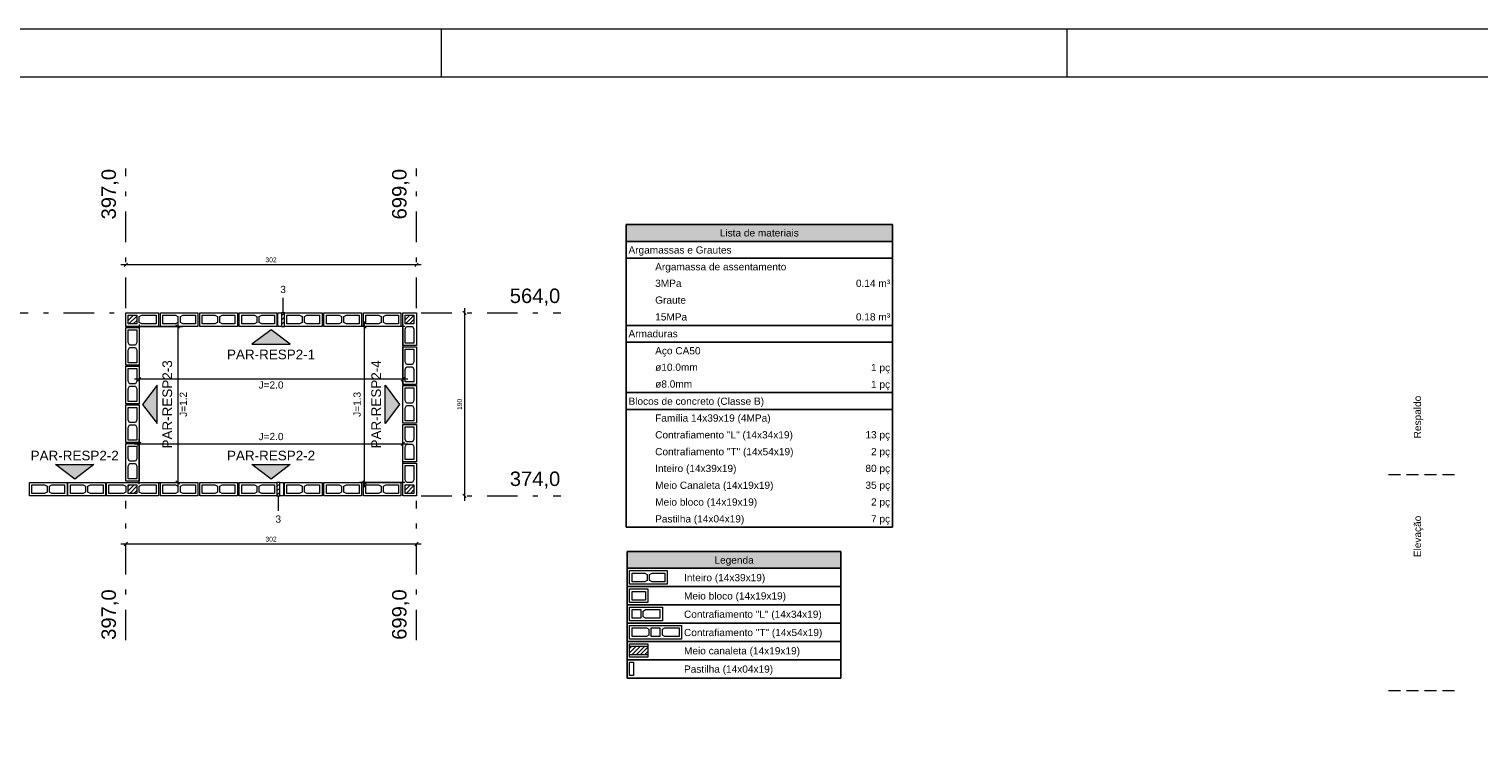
# Model space of a CAD drawing. Header units: millimetres. Extents: x 337 to 624, y -381 to -65.
# Tile 52 of 138: x 467 to 497, y -337 to -322. Entities that reach past the tile are written whole.
import ezdxf

# ---------------------------------------------------------------- set-up
doc = ezdxf.new("R2010")
doc.units = ezdxf.units.MM
doc.header["$MEASUREMENT"] = 0
doc.linetypes.add('DASHDOT2', pattern=[1.27, 0.635, -0.3175, 0, -0.3175])
doc.linetypes.add('Dashed2', pattern=[0.375, 0.25, -0.125])
for name, color, linetype, lineweight in [('Cotas', 7, 'Continuous', 5), ('DI-Hachuras Tabelas', 251, 'Continuous', 0), ('DI-Tabelas', 7, 'Continuous', 25), ('Nível 1', 142, 'Continuous', 0), ('PA-Ajustes', 8, 'Continuous', 5), ('PA-Eixos', 9, 'DASHDOT2', 13), ('PA-Graute', 8, 'Continuous', 0), ('PA-Piso', 7, 'Continuous', 20), ('PE-Contrafiamento L', 1, 'Continuous', 13), ('PE-Contrafiamento T', 1, 'Continuous', 5), ('PE-Inteiro', 7, 'Continuous', 5), ('PE-Meio', 1, 'Continuous', 5), ('PE-Meio canaleta', 5, 'Continuous', 5), ('PE-Paredes', 1, 'Continuous', 5), ('PE-Pastilha', 3, 'Continuous', 5), ('PE-Textos paredes', 7, 'Continuous', 5), ('PRANCHA 01', 7, 'Continuous', 20), ('Texto da cota', 7, 'Continuous', 0), ('Textos', 7, 'Continuous', 5)]:
    doc.layers.add(name, color=color, linetype=linetype, lineweight=lineweight)
doc.styles.add('Arial', font='arial.ttf')
pattern_1 = [(45, (372.76116, -503.65293), (-0.044194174, 0.044194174), [])]

msp = doc.modelspace()

# ---------------------------------------------------------------- hatches: boundary and pattern name
at = {"layer": 'DI-Hachuras Tabelas', "linetype": 'Continuous'}
for points in [[(479.4895, -325.8185), (485.0267, -325.8185), (485.0267, -326.1675), (479.4895, -326.1675)], [(479.5138, -332.6075), (483.9549, -332.6075), (483.9549, -332.9565), (479.5138, -332.9565)]]:
    msp.add_hatch(color=253, dxfattribs=at).paths.add_polyline_path(points)
at = {"layer": 'PA-Ajustes', "linetype": 'Continuous'}
h = msp.add_hatch(dxfattribs=at)
h.set_pattern_fill('ANSI31', color=8, scale=0.5, style=0)
h.set_pattern_definition(pattern_1)
h.paths.add_polyline_path([(472.3319, -327.6529), (472.3319, -327.9329), (472.3919, -327.9329), (472.3919, -327.6529)])
h = msp.add_hatch(dxfattribs=at)
h.set_pattern_fill('ANSI31', color=8, scale=0.5, style=0)
h.set_pattern_definition(pattern_1)
h.paths.add_polyline_path([(472.2919, -331.4529), (472.2919, -331.1729), (472.2319, -331.1729), (472.2319, -331.4529)])
at = {"layer": 'PA-Graute', "linetype": 'Continuous'}
h = msp.add_hatch(dxfattribs=at)
h.set_pattern_fill('ANSI31', color=8, scale=0.5, style=0)
h.set_pattern_definition(pattern_1)
h.paths.add_polyline_path([(469.1419, -327.7029), (469.3219, -327.7029), (469.3219, -327.8829), (469.1419, -327.8829)])
h = msp.add_hatch(dxfattribs=at)
h.set_pattern_fill('ANSI31', color=8, scale=0.5, style=0)
h.set_pattern_definition(pattern_1)
h.paths.add_polyline_path([(475.0819, -327.7029), (475.0819, -327.8829), (474.9019, -327.8829), (474.9019, -327.7029)])
h = msp.add_hatch(dxfattribs=at)
h.set_pattern_fill('ANSI31', color=8, scale=0.5, style=0)
h.set_pattern_definition(pattern_1)
h.paths.add_polyline_path([(469.3219, -331.4029), (469.1419, -331.4029), (469.1419, -331.2229), (469.3219, -331.2229)])
h = msp.add_hatch(dxfattribs=at)
h.set_pattern_fill('ANSI31', color=8, scale=0.5, style=0)
h.set_pattern_definition(pattern_1)
h.paths.add_polyline_path([(474.9019, -331.4029), (474.9019, -331.2229), (475.0819, -331.2229), (475.0819, -331.4029)])
h = msp.add_hatch(dxfattribs=at)
h.set_pattern_fill('ANSI31', color=8, scale=0.5, style=0)
h.set_pattern_definition(pattern_1)
h.paths.add_polyline_path([(479.5638, -334.5765), (479.9438, -334.5765), (479.9438, -334.7565), (479.5638, -334.7565)])
at = {"layer": 'PE-Textos paredes', "linetype": 'Continuous'}
for points in [[(472.1119, -328.0029), (471.7119, -328.3029), (472.5119, -328.3029)], [(469.4419, -329.5529), (469.7419, -329.9529), (469.7419, -329.1529)], [(474.7819, -329.5529), (474.4819, -329.9529), (474.4819, -329.1529)], [(468.0318, -331.1029), (467.6318, -330.8029), (468.4318, -330.8029)], [(472.1119, -331.1029), (471.7119, -330.8029), (472.5119, -330.8029)]]:
    msp.add_hatch(color=7, dxfattribs=at).paths.add_polyline_path(points)

# ---------------------------------------------------------------- linework, layer by layer
at = {"layer": 'Cotas'}
for p, q in [((469.1272, -326.6176), (469.0565, -326.6883)), ((475.1672, -326.6176), (475.0965, -326.6883)), ((475.2319, -326.6529), (468.9919, -326.6529)), ((470.1719, -327.8329), (470.1719, -331.2729)), ((474.0519, -331.2729), (474.0519, -327.8329)), ((476.0965, -327.6176), (476.1672, -327.6883)), ((476.1319, -327.5529), (476.1319, -331.5529)), ((469.3319, -327.9329), (470.2719, -327.9329)), ((469.3719, -327.8929), (469.3719, -329.1329)), ((470.1365, -327.8976), (470.2072, -327.9683)), ((474.8919, -327.9329), (473.9519, -327.9329)), ((474.0872, -327.9683), (474.0165, -327.8976)), ((474.8519, -327.8929), (474.8519, -329.1329)), ((474.9519, -329.0329), (469.2719, -329.0329)), ((469.4072, -328.9976), (469.3365, -329.0683)), ((474.8872, -328.9976), (474.8165, -329.0683)), ((469.2719, -330.3729), (474.9519, -330.3729)), ((469.3365, -330.4083), (469.4072, -330.3376)), ((469.3719, -331.2129), (469.3719, -330.2729)), ((474.8165, -330.4083), (474.8872, -330.3376)), ((474.8519, -331.2129), (474.8519, -330.2729)), ((470.1365, -331.1376), (470.2072, -331.2083)), ((474.0872, -331.2083), (474.0165, -331.1376)), ((469.3319, -331.1729), (470.2719, -331.1729)), ((474.8919, -331.1729), (473.9519, -331.1729)), ((476.0965, -331.4176), (476.1672, -331.4883)), ((475.2319, -332.4529), (468.9919, -332.4529)), ((469.1272, -332.4176), (469.0565, -332.4883)), ((475.1672, -332.4176), (475.0965, -332.4883))]:
    msp.add_line(p, q, dxfattribs=at)
for points in [[(472.3619, -327.6429), (472.3619, -327.3429)], [(472.2619, -331.4629), (472.2619, -331.7629)]]:
    msp.add_lwpolyline(points, dxfattribs=at)
at = {"layer": 'DI-Hachuras Tabelas'}
for points in [[(479.4895, -325.8185), (485.0267, -325.8185), (485.0267, -326.1675), (479.4895, -326.1675), (479.4895, -325.8185)], [(479.5138, -332.6075), (483.9549, -332.6075), (483.9549, -332.9565), (479.5138, -332.9565), (479.5138, -332.6075)]]:
    msp.add_lwpolyline(points, dxfattribs=at)
at = {"layer": 'DI-Tabelas'}
for p, q in [((479.4895, -326.1675), (479.4895, -325.8185)), ((479.4895, -325.8185), (485.0267, -325.8185)), ((485.0267, -325.8185), (485.0267, -326.1675)), ((485.0267, -326.1675), (479.4895, -326.1675)), ((479.4895, -326.5165), (479.4895, -326.1675)), ((485.0267, -326.1675), (485.0267, -326.5165)), ((485.0267, -326.5165), (479.4895, -326.5165)), ((479.4895, -326.8655), (479.4895, -326.5165)), ((485.0267, -326.5165), (485.0267, -326.8655)), ((479.4895, -327.2145), (479.4895, -326.8655)), ((485.0267, -326.8655), (485.0267, -327.2145)), ((479.4895, -327.5635), (479.4895, -327.2145)), ((485.0267, -327.2145), (485.0267, -327.5635)), ((479.4895, -327.9125), (479.4895, -327.5635)), ((485.0267, -327.5635), (485.0267, -327.9125)), ((480.0445, -327.9125), (479.4895, -327.9125)), ((479.4895, -328.2615), (479.4895, -327.9125)), ((483.3565, -327.9125), (480.0445, -327.9125)), ((485.0267, -327.9125), (483.3565, -327.9125)), ((485.0267, -327.9125), (485.0267, -328.2615)), ((485.0267, -328.2615), (479.4895, -328.2615)), ((479.4895, -328.6105), (479.4895, -328.2615)), ((485.0267, -328.2615), (485.0267, -328.6105)), ((479.4895, -328.9595), (479.4895, -328.6105)), ((485.0267, -328.6105), (485.0267, -328.9595)), ((479.4895, -329.3085), (479.4895, -328.9595)), ((485.0267, -328.9595), (485.0267, -329.3085)), ((480.0445, -329.3085), (479.4895, -329.3085)), ((479.4895, -329.6575), (479.4895, -329.3085)), ((483.3565, -329.3085), (480.0445, -329.3085)), ((485.0267, -329.3085), (483.3565, -329.3085)), ((485.0267, -329.3085), (485.0267, -329.6575)), ((485.0267, -329.6575), (479.4895, -329.6575)), ((479.4895, -330.0065), (479.4895, -329.6575)), ((485.0267, -329.6575), (485.0267, -330.0065)), ((479.4895, -330.3555), (479.4895, -330.0065)), ((485.0267, -330.0065), (485.0267, -330.3555)), ((479.4895, -330.7045), (479.4895, -330.3555)), ((485.0267, -330.3555), (485.0267, -330.7045)), ((479.4895, -331.0535), (479.4895, -330.7045)), ((485.0267, -330.7045), (485.0267, -331.0535)), ((479.4895, -331.4025), (479.4895, -331.0535)), ((485.0267, -331.0535), (485.0267, -331.4025)), ((479.4895, -331.7515), (479.4895, -331.4025)), ((485.0267, -331.4025), (485.0267, -331.7515)), ((479.4895, -332.1005), (479.4895, -331.7515)), ((485.0267, -331.7515), (485.0267, -332.1005)), ((480.0445, -332.1005), (479.4895, -332.1005)), ((483.3565, -332.1005), (480.0445, -332.1005)), ((485.0267, -332.1005), (483.3565, -332.1005)), ((479.5138, -332.9565), (479.5138, -332.6075)), ((479.5138, -332.6075), (483.9549, -332.6075)), ((483.9549, -332.6075), (483.9549, -332.9565)), ((483.9549, -332.9565), (479.5138, -332.9565)), ((479.5138, -333.3365), (479.5138, -332.9565)), ((483.9549, -332.9565), (483.9549, -333.3365)), ((480.6438, -333.3365), (479.5138, -333.3365)), ((479.5138, -333.7165), (479.5138, -333.3365)), ((483.9549, -333.3365), (480.6438, -333.3365)), ((483.9549, -333.3365), (483.9549, -333.7165)), ((480.6438, -333.7165), (479.5138, -333.7165)), ((479.5138, -334.0965), (479.5138, -333.7165)), ((483.9549, -333.7165), (480.6438, -333.7165)), ((483.9549, -333.7165), (483.9549, -334.0965)), ((480.6438, -334.0965), (479.5138, -334.0965)), ((479.5138, -334.4765), (479.5138, -334.0965)), ((483.9549, -334.0965), (480.6438, -334.0965)), ((483.9549, -334.0965), (483.9549, -334.4765)), ((480.6438, -334.4765), (479.5138, -334.4765)), ((479.5138, -334.8565), (479.5138, -334.4765)), ((483.9549, -334.4765), (480.6438, -334.4765)), ((483.9549, -334.4765), (483.9549, -334.8565)), ((480.6438, -334.8565), (479.5138, -334.8565)), ((479.5138, -335.2365), (479.5138, -334.8565)), ((483.9549, -334.8565), (480.6438, -334.8565)), ((483.9549, -334.8565), (483.9549, -335.2365)), ((480.6438, -335.2365), (479.5138, -335.2365)), ((483.9549, -335.2365), (480.6438, -335.2365))]:
    msp.add_line(p, q, dxfattribs=at)
at = {"layer": 'PA-Ajustes', "linetype": 'Continuous'}
for points in [[(472.3319, -327.6529), (472.3319, -327.9329), (472.3919, -327.9329), (472.3919, -327.6529), (472.3319, -327.6529)], [(472.2919, -331.4529), (472.2919, -331.1729), (472.2319, -331.1729), (472.2319, -331.4529), (472.2919, -331.4529)]]:
    msp.add_lwpolyline(points, dxfattribs=at)
at = {"layer": 'PA-Eixos'}
for p, q in [((469.0919, -327.5529), (469.0919, -324.6529)), ((475.1319, -327.5529), (475.1319, -324.6529)), ((463.6917, -327.6529), (468.9919, -327.6529)), ((475.2319, -327.6529), (478.1319, -327.6529)), ((475.2319, -331.4529), (478.1319, -331.4529)), ((469.0919, -334.4529), (469.0919, -331.5529)), ((475.1319, -334.4529), (475.1319, -331.5529))]:
    msp.add_line(p, q, dxfattribs=at)
at = {"layer": 'PA-Piso', "linetype": 'Dashed2'}
for p, q in [((496.7085, -331.0162), (495.2085, -331.0162)), ((496.7085, -335.5012), (495.2085, -335.5012))]:
    msp.add_line(p, q, dxfattribs=at)
at = {"layer": 'PE-Contrafiamento L', "linetype": 'Continuous'}
for p, q in [((479.5638, -333.7665), (480.2438, -333.7665)), ((479.5638, -334.0465), (479.5638, -333.7665)), ((480.2438, -333.7665), (480.2438, -334.0465)), ((480.2438, -334.0465), (479.5638, -334.0465))]:
    msp.add_line(p, q, dxfattribs=at)
at = {"layer": 'PE-Contrafiamento L', "linetype": 'Continuous', "lineweight": 5}
for p, q in [((479.6138, -333.8165), (479.7938, -333.8165)), ((479.6138, -333.9965), (479.6138, -333.8165)), ((479.7938, -333.8165), (479.7938, -333.9965)), ((479.8438, -333.8445), (479.8958, -333.8165)), ((479.8438, -333.9685), (479.8438, -333.8445)), ((479.8958, -333.8165), (480.1938, -333.8165)), ((480.1938, -333.8165), (480.1938, -333.9965)), ((479.7938, -333.9965), (479.6138, -333.9965)), ((479.8958, -333.9965), (479.8438, -333.9685)), ((480.1938, -333.9965), (479.8958, -333.9965))]:
    msp.add_line(p, q, dxfattribs=at)
at = {"layer": 'PE-Contrafiamento L', "linetype": 'Continuous'}
for points in [[(469.0919, -327.6529), (469.7719, -327.6529), (469.7719, -327.9329), (469.0919, -327.9329), (469.0919, -327.6529)], [(475.1319, -327.6529), (475.1319, -328.3329), (474.8519, -328.3329), (474.8519, -327.6529), (475.1319, -327.6529)], [(474.8519, -331.4529), (474.8519, -330.7729), (475.1319, -330.7729), (475.1319, -331.4529), (474.8519, -331.4529)]]:
    msp.add_lwpolyline(points, dxfattribs=at)
at = {"layer": 'PE-Contrafiamento L', "linetype": 'Continuous', "lineweight": 5}
for points in [[(469.1419, -327.7029), (469.3219, -327.7029), (469.3219, -327.8829), (469.1419, -327.8829), (469.1419, -327.7029)], [(469.3719, -327.7309), (469.4239, -327.7029), (469.7219, -327.7029), (469.7219, -327.8829), (469.4239, -327.8829), (469.3719, -327.8549), (469.3719, -327.7309)], [(475.0819, -327.7029), (475.0819, -327.8829), (474.9019, -327.8829), (474.9019, -327.7029), (475.0819, -327.7029)], [(475.0539, -327.9329), (475.0819, -327.9849), (475.0819, -328.2829), (474.9019, -328.2829), (474.9019, -327.9849), (474.9299, -327.9329), (475.0539, -327.9329)], [(474.9299, -331.1729), (474.9019, -331.1209), (474.9019, -330.8229), (475.0819, -330.8229), (475.0819, -331.1209), (475.0539, -331.1729), (474.9299, -331.1729)], [(474.9019, -331.4029), (474.9019, -331.2229), (475.0819, -331.2229), (475.0819, -331.4029), (474.9019, -331.4029)]]:
    msp.add_lwpolyline(points, dxfattribs=at)
at = {"layer": 'PE-Contrafiamento T', "linetype": 'Continuous'}
for p, q in [((479.5638, -334.1465), (480.6438, -334.1465)), ((479.5638, -334.4265), (479.5638, -334.1465)), ((480.6438, -334.1465), (480.6438, -334.4265)), ((480.6438, -334.4265), (479.5638, -334.4265))]:
    msp.add_line(p, q, dxfattribs=at)
at = {"layer": 'PE-Contrafiamento T', "linetype": 'Continuous', "lineweight": 5}
for p, q in [((479.6138, -334.1965), (479.9118, -334.1965)), ((479.6138, -334.3765), (479.6138, -334.1965)), ((479.9118, -334.3765), (479.6138, -334.3765)), ((479.9118, -334.1965), (479.9638, -334.2245)), ((479.9638, -334.3485), (479.9118, -334.3765)), ((479.9638, -334.2245), (479.9638, -334.3485)), ((480.0138, -334.1965), (480.1938, -334.1965)), ((480.0138, -334.3765), (480.0138, -334.1965)), ((480.1938, -334.3765), (480.0138, -334.3765)), ((480.1938, -334.1965), (480.1938, -334.3765)), ((480.2438, -334.2245), (480.2958, -334.1965)), ((480.2438, -334.3485), (480.2438, -334.2245)), ((480.2958, -334.3765), (480.2438, -334.3485)), ((480.2958, -334.1965), (480.5938, -334.1965)), ((480.5938, -334.3765), (480.2958, -334.3765)), ((480.5938, -334.1965), (480.5938, -334.3765))]:
    msp.add_line(p, q, dxfattribs=at)
at = {"layer": 'PE-Contrafiamento T', "linetype": 'Continuous'}
msp.add_lwpolyline([(469.7719, -331.4529), (468.6919, -331.4529), (468.6919, -331.1729), (469.7719, -331.1729), (469.7719, -331.4529)], dxfattribs=at)
at = {"layer": 'PE-Contrafiamento T', "linetype": 'Continuous', "lineweight": 5}
for points in [[(468.7419, -331.2229), (469.0399, -331.2229), (469.0919, -331.2509), (469.0919, -331.3749), (469.0399, -331.4029), (468.7419, -331.4029), (468.7419, -331.2229)], [(469.3219, -331.4029), (469.1419, -331.4029), (469.1419, -331.2229), (469.3219, -331.2229), (469.3219, -331.4029)], [(469.7219, -331.4029), (469.4239, -331.4029), (469.3719, -331.3749), (469.3719, -331.2509), (469.4239, -331.2229), (469.7219, -331.2229), (469.7219, -331.4029)]]:
    msp.add_lwpolyline(points, dxfattribs=at)
at = {"layer": 'PE-Inteiro', "linetype": 'Continuous'}
for p, q in [((479.5638, -333.0065), (480.3438, -333.0065)), ((479.5638, -333.2865), (479.5638, -333.0065)), ((480.3438, -333.0065), (480.3438, -333.2865)), ((480.3438, -333.2865), (479.5638, -333.2865))]:
    msp.add_line(p, q, dxfattribs=at)
at = {"layer": 'PE-Inteiro', "linetype": 'Continuous', "lineweight": 5}
for p, q in [((479.6138, -333.0565), (479.8768, -333.0565)), ((479.6138, -333.2365), (479.6138, -333.0565)), ((479.8768, -333.2365), (479.6138, -333.2365)), ((479.8768, -333.0565), (479.9288, -333.0845)), ((479.9288, -333.2085), (479.8768, -333.2365)), ((479.9288, -333.0845), (479.9288, -333.2085)), ((479.9788, -333.0845), (480.0308, -333.0565)), ((479.9788, -333.2085), (479.9788, -333.0845)), ((480.0308, -333.2365), (479.9788, -333.2085)), ((480.0308, -333.0565), (480.2938, -333.0565)), ((480.2938, -333.2365), (480.0308, -333.2365)), ((480.2938, -333.0565), (480.2938, -333.2365))]:
    msp.add_line(p, q, dxfattribs=at)
at = {"layer": 'PE-Inteiro', "linetype": 'Continuous'}
for points in [[(469.8119, -327.6529), (470.5919, -327.6529), (470.5919, -327.9329), (469.8119, -327.9329), (469.8119, -327.6529)], [(470.6319, -327.6529), (471.4119, -327.6529), (471.4119, -327.9329), (470.6319, -327.9329), (470.6319, -327.6529)], [(471.4519, -327.6529), (472.2319, -327.6529), (472.2319, -327.9329), (471.4519, -327.9329), (471.4519, -327.6529)], [(472.3919, -327.6529), (473.1719, -327.6529), (473.1719, -327.9329), (472.3919, -327.9329), (472.3919, -327.6529)], [(473.2119, -327.6529), (473.9919, -327.6529), (473.9919, -327.9329), (473.2119, -327.9329), (473.2119, -327.6529)], [(474.0319, -327.6529), (474.8119, -327.6529), (474.8119, -327.9329), (474.0319, -327.9329), (474.0319, -327.6529)], [(469.0919, -328.7369), (469.0919, -327.9569), (469.3719, -327.9569), (469.3719, -328.7369), (469.0919, -328.7369)], [(475.1319, -328.3579), (475.1319, -329.1379), (474.8519, -329.1379), (474.8519, -328.3579), (475.1319, -328.3579)], [(469.0919, -329.5409), (469.0919, -328.7609), (469.3719, -328.7609), (469.3719, -329.5409), (469.0919, -329.5409)], [(475.1319, -329.1629), (475.1319, -329.9429), (474.8519, -329.9429), (474.8519, -329.1629), (475.1319, -329.1629)], [(469.0919, -330.3449), (469.0919, -329.5649), (469.3719, -329.5649), (469.3719, -330.3449), (469.0919, -330.3449)], [(475.1319, -329.9679), (475.1319, -330.7479), (474.8519, -330.7479), (474.8519, -329.9679), (475.1319, -329.9679)], [(469.0919, -331.1489), (469.0919, -330.3689), (469.3719, -330.3689), (469.3719, -331.1489), (469.0919, -331.1489)], [(467.8719, -331.4529), (467.0919, -331.4529), (467.0919, -331.1729), (467.8719, -331.1729), (467.8719, -331.4529)], [(468.6719, -331.4529), (467.8919, -331.4529), (467.8919, -331.1729), (468.6719, -331.1729), (468.6719, -331.4529)], [(470.5919, -331.4529), (469.8119, -331.4529), (469.8119, -331.1729), (470.5919, -331.1729), (470.5919, -331.4529)], [(471.4119, -331.4529), (470.6319, -331.4529), (470.6319, -331.1729), (471.4119, -331.1729), (471.4119, -331.4529)], [(472.2319, -331.4529), (471.4519, -331.4529), (471.4519, -331.1729), (472.2319, -331.1729), (472.2319, -331.4529)], [(473.1719, -331.4529), (472.3919, -331.4529), (472.3919, -331.1729), (473.1719, -331.1729), (473.1719, -331.4529)], [(473.9919, -331.4529), (473.2119, -331.4529), (473.2119, -331.1729), (473.9919, -331.1729), (473.9919, -331.4529)], [(474.8119, -331.4529), (474.0319, -331.4529), (474.0319, -331.1729), (474.8119, -331.1729), (474.8119, -331.4529)]]:
    msp.add_lwpolyline(points, dxfattribs=at)
at = {"layer": 'PE-Inteiro', "linetype": 'Continuous', "lineweight": 5}
for points in [[(469.8619, -327.7029), (470.1249, -327.7029), (470.1769, -327.7309), (470.1769, -327.8549), (470.1249, -327.8829), (469.8619, -327.8829), (469.8619, -327.7029)], [(470.5419, -327.8829), (470.2789, -327.8829), (470.2269, -327.8549), (470.2269, -327.7309), (470.2789, -327.7029), (470.5419, -327.7029), (470.5419, -327.8829)], [(470.6819, -327.7029), (470.9449, -327.7029), (470.9969, -327.7309), (470.9969, -327.8549), (470.9449, -327.8829), (470.6819, -327.8829), (470.6819, -327.7029)], [(471.3619, -327.8829), (471.0989, -327.8829), (471.0469, -327.8549), (471.0469, -327.7309), (471.0989, -327.7029), (471.3619, -327.7029), (471.3619, -327.8829)], [(471.5019, -327.7029), (471.7649, -327.7029), (471.8169, -327.7309), (471.8169, -327.8549), (471.7649, -327.8829), (471.5019, -327.8829), (471.5019, -327.7029)], [(472.1819, -327.8829), (471.9189, -327.8829), (471.8669, -327.8549), (471.8669, -327.7309), (471.9189, -327.7029), (472.1819, -327.7029), (472.1819, -327.8829)], [(472.4419, -327.7029), (472.7049, -327.7029), (472.7569, -327.7309), (472.7569, -327.8549), (472.7049, -327.8829), (472.4419, -327.8829), (472.4419, -327.7029)], [(473.1219, -327.8829), (472.8589, -327.8829), (472.8069, -327.8549), (472.8069, -327.7309), (472.8589, -327.7029), (473.1219, -327.7029), (473.1219, -327.8829)], [(473.2619, -327.7029), (473.5249, -327.7029), (473.5769, -327.7309), (473.5769, -327.8549), (473.5249, -327.8829), (473.2619, -327.8829), (473.2619, -327.7029)], [(473.9419, -327.8829), (473.6789, -327.8829), (473.6269, -327.8549), (473.6269, -327.7309), (473.6789, -327.7029), (473.9419, -327.7029), (473.9419, -327.8829)], [(474.0819, -327.7029), (474.3449, -327.7029), (474.3969, -327.7309), (474.3969, -327.8549), (474.3449, -327.8829), (474.0819, -327.8829), (474.0819, -327.7029)], [(474.7619, -327.8829), (474.4989, -327.8829), (474.4469, -327.8549), (474.4469, -327.7309), (474.4989, -327.7029), (474.7619, -327.7029), (474.7619, -327.8829)], [(469.3219, -328.0069), (469.3219, -328.2699), (469.2939, -328.3219), (469.1699, -328.3219), (469.1419, -328.2699), (469.1419, -328.0069), (469.3219, -328.0069)], [(469.1419, -328.6869), (469.1419, -328.4239), (469.1699, -328.3719), (469.2939, -328.3719), (469.3219, -328.4239), (469.3219, -328.6869), (469.1419, -328.6869)], [(475.0819, -328.4079), (475.0819, -328.6709), (475.0539, -328.7229), (474.9299, -328.7229), (474.9019, -328.6709), (474.9019, -328.4079), (475.0819, -328.4079)], [(469.3219, -328.8109), (469.3219, -329.0739), (469.2939, -329.1259), (469.1699, -329.1259), (469.1419, -329.0739), (469.1419, -328.8109), (469.3219, -328.8109)], [(474.9019, -329.0879), (474.9019, -328.8249), (474.9299, -328.7729), (475.0539, -328.7729), (475.0819, -328.8249), (475.0819, -329.0879), (474.9019, -329.0879)], [(469.1419, -329.4909), (469.1419, -329.2279), (469.1699, -329.1759), (469.2939, -329.1759), (469.3219, -329.2279), (469.3219, -329.4909), (469.1419, -329.4909)], [(475.0819, -329.2129), (475.0819, -329.4759), (475.0539, -329.5279), (474.9299, -329.5279), (474.9019, -329.4759), (474.9019, -329.2129), (475.0819, -329.2129)], [(469.3219, -329.6149), (469.3219, -329.8779), (469.2939, -329.9299), (469.1699, -329.9299), (469.1419, -329.8779), (469.1419, -329.6149), (469.3219, -329.6149)], [(474.9019, -329.8929), (474.9019, -329.6299), (474.9299, -329.5779), (475.0539, -329.5779), (475.0819, -329.6299), (475.0819, -329.8929), (474.9019, -329.8929)], [(469.1419, -330.2949), (469.1419, -330.0319), (469.1699, -329.9799), (469.2939, -329.9799), (469.3219, -330.0319), (469.3219, -330.2949), (469.1419, -330.2949)], [(475.0819, -330.0179), (475.0819, -330.2809), (475.0539, -330.3329), (474.9299, -330.3329), (474.9019, -330.2809), (474.9019, -330.0179), (475.0819, -330.0179)], [(469.3219, -330.4189), (469.3219, -330.6819), (469.2939, -330.7339), (469.1699, -330.7339), (469.1419, -330.6819), (469.1419, -330.4189), (469.3219, -330.4189)], [(474.9019, -330.6979), (474.9019, -330.4349), (474.9299, -330.3829), (475.0539, -330.3829), (475.0819, -330.4349), (475.0819, -330.6979), (474.9019, -330.6979)], [(469.1419, -331.0989), (469.1419, -330.8359), (469.1699, -330.7839), (469.2939, -330.7839), (469.3219, -330.8359), (469.3219, -331.0989), (469.1419, -331.0989)], [(467.1419, -331.2229), (467.4049, -331.2229), (467.4569, -331.2509), (467.4569, -331.3749), (467.4049, -331.4029), (467.1419, -331.4029), (467.1419, -331.2229)], [(467.8219, -331.4029), (467.5589, -331.4029), (467.5069, -331.3749), (467.5069, -331.2509), (467.5589, -331.2229), (467.8219, -331.2229), (467.8219, -331.4029)], [(467.9419, -331.2229), (468.2049, -331.2229), (468.2569, -331.2509), (468.2569, -331.3749), (468.2049, -331.4029), (467.9419, -331.4029), (467.9419, -331.2229)], [(468.6219, -331.4029), (468.3589, -331.4029), (468.3069, -331.3749), (468.3069, -331.2509), (468.3589, -331.2229), (468.6219, -331.2229), (468.6219, -331.4029)], [(469.8619, -331.2229), (470.1249, -331.2229), (470.1769, -331.2509), (470.1769, -331.3749), (470.1249, -331.4029), (469.8619, -331.4029), (469.8619, -331.2229)], [(470.5419, -331.4029), (470.2789, -331.4029), (470.2269, -331.3749), (470.2269, -331.2509), (470.2789, -331.2229), (470.5419, -331.2229), (470.5419, -331.4029)], [(470.6819, -331.2229), (470.9449, -331.2229), (470.9969, -331.2509), (470.9969, -331.3749), (470.9449, -331.4029), (470.6819, -331.4029), (470.6819, -331.2229)], [(471.3619, -331.4029), (471.0989, -331.4029), (471.0469, -331.3749), (471.0469, -331.2509), (471.0989, -331.2229), (471.3619, -331.2229), (471.3619, -331.4029)], [(471.5019, -331.2229), (471.7649, -331.2229), (471.8169, -331.2509), (471.8169, -331.3749), (471.7649, -331.4029), (471.5019, -331.4029), (471.5019, -331.2229)], [(472.1819, -331.4029), (471.9189, -331.4029), (471.8669, -331.3749), (471.8669, -331.2509), (471.9189, -331.2229), (472.1819, -331.2229), (472.1819, -331.4029)], [(472.4419, -331.2229), (472.7049, -331.2229), (472.7569, -331.2509), (472.7569, -331.3749), (472.7049, -331.4029), (472.4419, -331.4029), (472.4419, -331.2229)], [(473.1219, -331.4029), (472.8589, -331.4029), (472.8069, -331.3749), (472.8069, -331.2509), (472.8589, -331.2229), (473.1219, -331.2229), (473.1219, -331.4029)], [(473.2619, -331.2229), (473.5249, -331.2229), (473.5769, -331.2509), (473.5769, -331.3749), (473.5249, -331.4029), (473.2619, -331.4029), (473.2619, -331.2229)], [(473.9419, -331.4029), (473.6789, -331.4029), (473.6269, -331.3749), (473.6269, -331.2509), (473.6789, -331.2229), (473.9419, -331.2229), (473.9419, -331.4029)], [(474.0819, -331.2229), (474.3449, -331.2229), (474.3969, -331.2509), (474.3969, -331.3749), (474.3449, -331.4029), (474.0819, -331.4029), (474.0819, -331.2229)], [(474.7619, -331.4029), (474.4989, -331.4029), (474.4469, -331.3749), (474.4469, -331.2509), (474.4989, -331.2229), (474.7619, -331.2229), (474.7619, -331.4029)]]:
    msp.add_lwpolyline(points, dxfattribs=at)
at = {"layer": 'PE-Meio', "linetype": 'Continuous'}
for p, q in [((479.5638, -333.3865), (479.9438, -333.3865)), ((479.5638, -333.6665), (479.5638, -333.3865)), ((479.9438, -333.3865), (479.9438, -333.6665)), ((479.9438, -333.6665), (479.5638, -333.6665))]:
    msp.add_line(p, q, dxfattribs=at)
at = {"layer": 'PE-Meio', "linetype": 'Continuous', "lineweight": 5}
for p, q in [((479.6138, -333.4365), (479.8938, -333.4365)), ((479.6138, -333.6165), (479.6138, -333.4365)), ((479.8938, -333.4365), (479.8938, -333.6165)), ((479.8938, -333.6165), (479.6138, -333.6165))]:
    msp.add_line(p, q, dxfattribs=at)
at = {"layer": 'PE-Meio canaleta', "linetype": 'Continuous'}
for p, q in [((479.5638, -334.5265), (479.9438, -334.5265)), ((479.5638, -334.8065), (479.5638, -334.5265)), ((479.9438, -334.5265), (479.9438, -334.8065)), ((479.9438, -334.8065), (479.5638, -334.8065))]:
    msp.add_line(p, q, dxfattribs=at)
at = {"layer": 'PE-Meio canaleta', "linetype": 'Continuous', "lineweight": 5}
for p, q in [((479.5638, -334.5765), (479.9438, -334.5765)), ((479.5638, -334.7565), (479.5638, -334.5765)), ((479.9438, -334.7565), (479.5638, -334.7565)), ((479.9438, -334.5765), (479.9438, -334.7565))]:
    msp.add_line(p, q, dxfattribs=at)
at = {"layer": 'PE-Pastilha', "linetype": 'Continuous'}
for p, q in [((479.5638, -334.9065), (479.6438, -334.9065)), ((479.5638, -335.1865), (479.5638, -334.9065)), ((479.6438, -334.9065), (479.6438, -335.1865)), ((479.6438, -335.1865), (479.5638, -335.1865))]:
    msp.add_line(p, q, dxfattribs=at)
for points in [[(472.2519, -327.6529), (472.3319, -327.6529), (472.3319, -327.9329), (472.2519, -327.9329), (472.2519, -327.6529)], [(472.3719, -331.4529), (472.2919, -331.4529), (472.2919, -331.1729), (472.3719, -331.1729), (472.3719, -331.4529)]]:
    msp.add_lwpolyline(points, dxfattribs=at)
at = {"layer": 'PE-Textos paredes'}
for points in [[(472.1119, -328.0029), (471.7119, -328.3029), (472.5119, -328.3029), (472.1119, -328.0029)], [(469.4419, -329.5529), (469.7419, -329.9529), (469.7419, -329.1529), (469.4419, -329.5529)], [(474.7819, -329.5529), (474.4819, -329.9529), (474.4819, -329.1529), (474.7819, -329.5529)], [(468.0318, -331.1029), (467.6318, -330.8029), (468.4318, -330.8029), (468.0318, -331.1029)], [(472.1119, -331.1029), (471.7119, -330.8029), (472.5119, -330.8029), (472.1119, -331.1029)]]:
    msp.add_lwpolyline(points, dxfattribs=at)
at = {"layer": 'PRANCHA 01'}
for points in [[(441.653, -381.1573), (525.753, -381.1573), (525.753, -321.7573), (441.653, -321.7573), (441.653, -381.1573)], [(475.653, -322.7573), (475.653, -321.7573)], [(488.653, -322.7573), (488.653, -321.7573)]]:
    msp.add_lwpolyline(points, dxfattribs=at)
msp.add_lwpolyline([(444.153, -380.1573), (524.753, -380.1573), (524.753, -322.7573), (444.153, -322.7573)], close=True, dxfattribs=at)

# ---------------------------------------------------------------- texts
at = {"layer": 'DI-Tabelas', "char_height": 0.15, "line_spacing_factor": 0.6, "style": 'Arial'}
for s, insert, width, attachment_point in [('Lista de materiais', (482.2581, -326.068), 3.283765, 8), ('Argamassas e Grautes', (479.5395, -326.4665), 4.285747, 7), ('Argamassa de assentamento', (480.0945, -326.8155), 5.450762, 7), ('3MPa', (480.0945, -327.115), 1.094817, 7), ('0.14 m³', (484.9767, -327.115), 1.420427, 9), ('Graute', (480.0945, -327.464), 1.280945, 7), ('15MPa', (480.0945, -327.813), 1.32782, 7), ('0.18 m³', (484.9767, -327.813), 1.420427, 9), ('Armaduras', (479.5395, -328.162), 2.049466, 7), ('Aço CA50', (480.0945, -328.5605), 1.887119, 7), ('ø10.0mm', (480.0945, -328.86), 1.769817, 7), ('1 pç', (484.9767, -328.9095), 0.792073, 9), ('ø8.0mm', (480.0945, -329.209), 1.536814, 7), ('1 pç', (484.9767, -329.2585), 0.792073, 9), ('Blocos de concreto (Classe B)', (479.5395, -329.6075), 5.636662, 7), ('Família 14x39x19 (4MPa)', (480.0945, -329.9565), 4.797713, 7), ('Contrafiamento "L" (14x34x19)', (480.0945, -330.3055), 5.724466, 7), ('13 pç', (484.9767, -330.3055), 1.025076, 9), ('Contrafiamento "T" (14x54x19)', (480.0945, -330.6545), 5.747561, 7), ('2 pç', (484.9767, -330.6545), 0.792073, 9), ('Inteiro (14x39x19)', (480.0945, -331.0035), 3.377058, 7), ('80 pç', (484.9767, -331.0035), 1.025076, 9), ('Meio Canaleta (14x19x19)', (480.0945, -331.3525), 4.914558, 7), ('35 pç', (484.9767, -331.3525), 1.025076, 9), ('Meio bloco (14x19x19)', (480.0945, -331.7015), 4.239101, 7), ('2 pç', (484.9767, -331.7015), 0.792073, 9), ('Pastilha (14x04x19)', (480.0945, -332.0505), 3.703582, 7), ('7 pç', (484.9767, -332.0505), 0.792073, 9), ('Legenda', (481.7344, -332.9065), 1.631021, 8), ('Inteiro (14x39x19)', (480.6938, -333.271), 3.377058, 7), ('Meio bloco (14x19x19)', (480.6938, -333.651), 4.239101, 7), ('Contrafiamento "L" (14x34x19)', (480.6938, -334.031), 5.724466, 7), ('Contrafiamento "T" (14x54x19)', (480.6938, -334.411), 5.747561, 7), ('Meio canaleta (14x19x19)', (480.6938, -334.791), 4.821494, 7), ('Pastilha (14x04x19)', (480.6938, -335.171), 3.703582, 7)]:
    msp.add_mtext(s, dxfattribs=dict(at, insert=insert, width=width, attachment_point=attachment_point))
at = {"layer": 'Nível 1', "char_height": 0.3, "width": 2.136799, "rotation": 90.00021, "line_spacing_factor": 0.9, "style": 'Arial'}
for s, insert, attachment_point in [('397,0', (468.9429, -324.6629), 9), ('397,0', (468.9429, -324.6629), 9), ('699,0', (474.9829, -324.6629), 9), ('699,0', (474.9829, -324.6629), 9), ('397,0', (468.9429, -334.4429), 7), ('397,0', (468.9429, -334.4429), 7), ('699,0', (474.9829, -334.4429), 7), ('699,0', (474.9829, -334.4429), 7)]:
    msp.add_mtext(s, dxfattribs=dict(at, insert=insert, attachment_point=attachment_point))
at = {"layer": 'Nível 1', "char_height": 0.3, "width": 2.136799, "attachment_point": 9, "line_spacing_factor": 0.9, "style": 'Arial'}
for s, insert in [('564,0', (478.1219, -327.5039)), ('564,0', (478.1219, -327.5039)), ('374,0', (478.1219, -331.3039)), ('374,0', (478.1219, -331.3039))]:
    msp.add_mtext(s, dxfattribs=dict(at, insert=insert))
at = {"layer": 'PE-Paredes', "char_height": 0.15, "attachment_point": 5, "rotation": 90.00021, "line_spacing_factor": 0.9, "style": 'Arial'}
for s, insert, width in [('Respaldo', (495.9585, -329.8162), 1.810503), ('Elevação', (495.9585, -332.2962), 1.764085)]:
    msp.add_mtext(s, dxfattribs=dict(at, insert=insert, width=width))
at = {"layer": 'PE-Textos paredes', "char_height": 0.2, "width": 3.664939, "attachment_point": 8, "line_spacing_factor": 0.6, "style": 'Arial'}
for s, insert in [('PAR-RESP2-1', (472.1119, -328.6189)), ('PAR-RESP2-2', (468.0318, -330.7189)), ('PAR-RESP2-2', (472.1119, -330.7189))]:
    msp.add_mtext(s, dxfattribs=dict(at, insert=insert))
at = {"layer": 'PE-Textos paredes', "char_height": 0.2, "width": 3.664939, "attachment_point": 8, "rotation": 90.00021, "line_spacing_factor": 0.6, "style": 'Arial'}
for s, insert in [('PAR-RESP2-3', (470.0579, -329.5529)), ('PAR-RESP2-4', (474.3979, -329.5529))]:
    msp.add_mtext(s, dxfattribs=dict(at, insert=insert))
at = {"layer": 'Texto da cota', "attachment_point": 8, "style": 'Arial'}
for s, insert, char_height, width, line_spacing_factor in [('302', (472.1119, -326.6029), 0.1, 0.506006, 0.9), ('J=2.0', (472.1119, -329.2269), 0.15, 1.036738, 0.6), ('J=2.0', (472.1119, -330.2979), 0.15, 1.036738, 0.6), ('302', (472.1119, -332.4029), 0.1, 0.506006, 0.9)]:
    msp.add_mtext(s, dxfattribs=dict(at, insert=insert, char_height=char_height, width=width, line_spacing_factor=line_spacing_factor))
at = {"layer": 'Texto da cota', "attachment_point": 8, "rotation": 90.00021, "style": 'Arial'}
for s, insert, char_height, width, line_spacing_factor in [('J=1.2', (470.3659, -329.5529), 0.15, 1.036738, 0.6), ('J=1.3', (473.9769, -329.5529), 0.15, 1.036738, 0.6), ('190', (476.0819, -329.5529), 0.1, 0.506006, 0.9)]:
    msp.add_mtext(s, dxfattribs=dict(at, insert=insert, char_height=char_height, width=width, line_spacing_factor=line_spacing_factor))
at = {"layer": 'Textos', "char_height": 0.15, "width": 0.233003, "attachment_point": 8, "line_spacing_factor": 0.6, "style": 'Arial'}
for insert in [(472.3619, -327.2434), (472.2619, -332.0124)]:
    msp.add_mtext('3', dxfattribs=dict(at, insert=insert))

doc.saveas('drawing.dxf')
